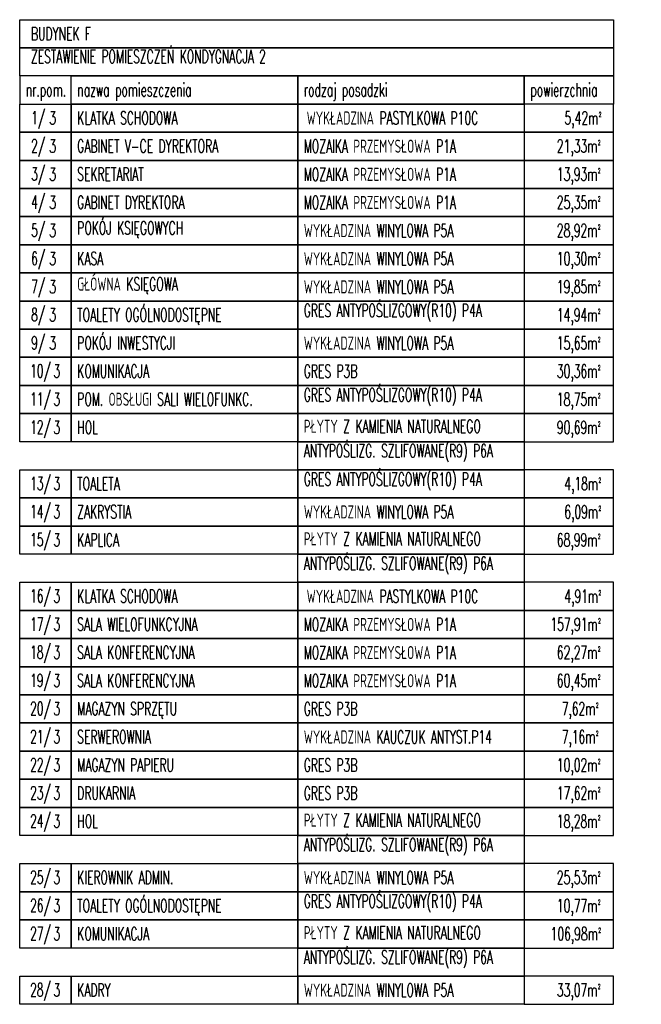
# Model space of a CAD drawing. Extents: x -7228 to 74941, y -112898 to 85621.
# Tile 63 of 256: x 43847 to 44642, y -53258 to -51998. Entities that reach past the tile are written whole.
import ezdxf
from ezdxf.enums import TextEntityAlignment as Align

# ---------------------------------------------------------------- set-up
doc = ezdxf.new("R2010")
doc.units = 0
doc.layers.get('0').update_dxf_attribs({"color": 101, "linetype": 'CONTINUOUS'})
doc.layers.add('Opis-pom', color=6, linetype='CONTINUOUS')
doc.layers.add('Opis_pom_ramka', color=6, linetype='CONTINUOUS')
doc.styles.add('KA wymiar', font='romans.shx', dxfattribs={"width": 0.6})

# ---------------------------------------------------------------- blocks, each defined once
blk = doc.blocks.new('_opis_pom_metka')
at = {"layer": 'Opis_pom_ramka'}
blk.add_lwpolyline([(-33.1, 0), (32.9, 0), (32.9, -36), (-33.1, -36)], close=True, dxfattribs=at)
at = {"style": 'KA wymiar', "width": 0.6}
blk.add_attdef('KO/', text='', height=16.8, dxfattribs=at).set_placement((3.5, -25.9), align=Align.RIGHT)
blk.add_attdef('NR', (3.8, -26.2), '', height=16.8, dxfattribs=at)

msp = doc.modelspace()

# ---------------------------------------------------------------- linework, layer by layer
at = {"layer": 'Opis_pom_ramka'}
for points in [[(43846.792, -51997.936), (44606.819, -51997.936), (44606.819, -52033.936), (43846.792, -52033.936)], [(43846.792, -52033.936), (44606.819, -52033.936), (44606.819, -52069.936), (43846.792, -52069.936)], [(43846.792, -52105.936), (43912.792, -52105.936), (43912.792, -52069.936), (43846.792, -52069.936)], [(43912.792, -52069.936), (44202.721, -52069.936), (44202.721, -52105.936), (43912.792, -52105.936)], [(44202.721, -52069.936), (44492.65, -52069.936), (44492.65, -52105.936), (44202.721, -52105.936)], [(44492.65, -52069.936), (44606.819, -52069.936), (44606.819, -52105.936), (44492.65, -52105.936)], [(43912.792, -52105.936), (44202.721, -52105.936), (44202.721, -52141.936), (43912.792, -52141.936)], [(44202.721, -52105.936), (44492.65, -52105.936), (44492.65, -52141.936), (44202.721, -52141.936)], [(44492.65, -52141.936), (44606.819, -52141.936), (44606.819, -52105.936), (44492.65, -52105.936)], [(43912.792, -52141.936), (44202.721, -52141.936), (44202.721, -52177.936), (43912.792, -52177.936)], [(44202.721, -52141.936), (44492.65, -52141.936), (44492.65, -52177.936), (44202.721, -52177.936)], [(44492.65, -52177.936), (44606.819, -52177.936), (44606.819, -52141.936), (44492.65, -52141.936)], [(43912.792, -52177.936), (44202.721, -52177.936), (44202.721, -52213.936), (43912.792, -52213.936)], [(44202.721, -52177.936), (44492.65, -52177.936), (44492.65, -52213.936), (44202.721, -52213.936)], [(44492.65, -52213.936), (44606.819, -52213.936), (44606.819, -52177.936), (44492.65, -52177.936)], [(43912.792, -52213.936), (44202.721, -52213.936), (44202.721, -52249.936), (43912.792, -52249.936)], [(44202.721, -52213.936), (44492.65, -52213.936), (44492.65, -52249.936), (44202.721, -52249.936)], [(44492.65, -52249.936), (44606.819, -52249.936), (44606.819, -52213.936), (44492.65, -52213.936)], [(43912.792, -52249.936), (44202.721, -52249.936), (44202.721, -52285.936), (43912.792, -52285.936)], [(44202.721, -52249.936), (44492.65, -52249.936), (44492.65, -52285.936), (44202.721, -52285.936)], [(44492.65, -52285.936), (44606.819, -52285.936), (44606.819, -52249.936), (44492.65, -52249.936)], [(43912.792, -52285.936), (44202.721, -52285.936), (44202.721, -52321.936), (43912.792, -52321.936)], [(44202.721, -52285.936), (44492.65, -52285.936), (44492.65, -52321.936), (44202.721, -52321.936)], [(44492.65, -52321.936), (44606.819, -52321.936), (44606.819, -52285.936), (44492.65, -52285.936)], [(43912.792, -52321.936), (44202.721, -52321.936), (44202.721, -52357.936), (43912.792, -52357.936)], [(44202.721, -52321.936), (44492.65, -52321.936), (44492.65, -52357.936), (44202.721, -52357.936)], [(44492.65, -52357.936), (44606.819, -52357.936), (44606.819, -52321.936), (44492.65, -52321.936)], [(43912.792, -52357.936), (44202.721, -52357.936), (44202.721, -52393.936), (43912.792, -52393.936)], [(44202.721, -52357.936), (44492.65, -52357.936), (44492.65, -52393.936), (44202.721, -52393.936)], [(44492.65, -52393.936), (44606.819, -52393.936), (44606.819, -52357.936), (44492.65, -52357.936)], [(43912.792, -52393.936), (44202.721, -52393.936), (44202.721, -52429.936), (43912.792, -52429.936)], [(44202.721, -52393.936), (44492.65, -52393.936), (44492.65, -52429.936), (44202.721, -52429.936)], [(44492.65, -52429.936), (44606.819, -52429.936), (44606.819, -52393.936), (44492.65, -52393.936)], [(43912.792, -52429.936), (44202.721, -52429.936), (44202.721, -52465.936), (43912.792, -52465.936)], [(44202.721, -52429.936), (44492.65, -52429.936), (44492.65, -52465.936), (44202.721, -52465.936)], [(44492.65, -52465.936), (44606.819, -52465.936), (44606.819, -52429.936), (44492.65, -52429.936)], [(43912.792, -52465.936), (44202.721, -52465.936), (44202.721, -52501.936), (43912.792, -52501.936)], [(44202.721, -52465.936), (44492.65, -52465.936), (44492.65, -52501.936), (44202.721, -52501.936)], [(44492.65, -52501.936), (44606.819, -52501.936), (44606.819, -52465.936), (44492.65, -52465.936)], [(43912.792, -52501.936), (44202.721, -52501.936), (44202.721, -52537.936), (43912.792, -52537.936)], [(44202.721, -52501.936), (44492.65, -52501.936), (44492.65, -52537.936), (44202.721, -52537.936)], [(44492.65, -52537.936), (44606.819, -52537.936), (44606.819, -52501.936), (44492.65, -52501.936)], [(44202.721, -52537.936), (44492.65, -52537.936), (44492.65, -52573.936), (44202.721, -52573.936)], [(43912.792, -52573.936), (44202.721, -52573.936), (44202.721, -52609.936), (43912.792, -52609.936)], [(44202.721, -52573.936), (44492.65, -52573.936), (44492.65, -52609.936), (44202.721, -52609.936)], [(44492.65, -52609.936), (44606.819, -52609.936), (44606.819, -52573.936), (44492.65, -52573.936)], [(43912.792, -52609.936), (44202.721, -52609.936), (44202.721, -52645.936), (43912.792, -52645.936)], [(44202.721, -52609.936), (44492.65, -52609.936), (44492.65, -52645.936), (44202.721, -52645.936)], [(44492.65, -52645.936), (44606.819, -52645.936), (44606.819, -52609.936), (44492.65, -52609.936)], [(43912.792, -52645.936), (44202.721, -52645.936), (44202.721, -52681.936), (43912.792, -52681.936)], [(44202.721, -52645.936), (44492.65, -52645.936), (44492.65, -52681.936), (44202.721, -52681.936)], [(44492.65, -52681.936), (44606.819, -52681.936), (44606.819, -52645.936), (44492.65, -52645.936)], [(44202.721, -52681.936), (44492.65, -52681.936), (44492.65, -52717.936), (44202.721, -52717.936)], [(43912.792, -52717.936), (44202.721, -52717.936), (44202.721, -52753.936), (43912.792, -52753.936)], [(44202.721, -52717.936), (44492.65, -52717.936), (44492.65, -52753.936), (44202.721, -52753.936)], [(44492.65, -52753.936), (44606.819, -52753.936), (44606.819, -52717.936), (44492.65, -52717.936)], [(43912.792, -52753.936), (44202.721, -52753.936), (44202.721, -52789.936), (43912.792, -52789.936)], [(44202.721, -52753.936), (44492.65, -52753.936), (44492.65, -52789.936), (44202.721, -52789.936)], [(44492.65, -52789.936), (44606.819, -52789.936), (44606.819, -52753.936), (44492.65, -52753.936)], [(43912.792, -52789.936), (44202.721, -52789.936), (44202.721, -52825.936), (43912.792, -52825.936)], [(44202.721, -52789.936), (44492.65, -52789.936), (44492.65, -52825.936), (44202.721, -52825.936)], [(44492.65, -52825.936), (44606.819, -52825.936), (44606.819, -52789.936), (44492.65, -52789.936)], [(43912.792, -52825.936), (44202.721, -52825.936), (44202.721, -52861.936), (43912.792, -52861.936)], [(44202.721, -52825.936), (44492.65, -52825.936), (44492.65, -52861.936), (44202.721, -52861.936)], [(44492.65, -52861.936), (44606.819, -52861.936), (44606.819, -52825.936), (44492.65, -52825.936)], [(43912.792, -52861.936), (44202.721, -52861.936), (44202.721, -52897.936), (43912.792, -52897.936)], [(44202.721, -52861.936), (44492.65, -52861.936), (44492.65, -52897.936), (44202.721, -52897.936)], [(44492.65, -52897.936), (44606.819, -52897.936), (44606.819, -52861.936), (44492.65, -52861.936)], [(43912.792, -52897.936), (44202.721, -52897.936), (44202.721, -52933.936), (43912.792, -52933.936)], [(44202.721, -52897.936), (44492.65, -52897.936), (44492.65, -52933.936), (44202.721, -52933.936)], [(44492.65, -52933.936), (44606.819, -52933.936), (44606.819, -52897.936), (44492.65, -52897.936)], [(43912.792, -52933.936), (44202.721, -52933.936), (44202.721, -52969.936), (43912.792, -52969.936)], [(44202.721, -52933.936), (44492.65, -52933.936), (44492.65, -52969.936), (44202.721, -52969.936)], [(44492.65, -52969.936), (44606.819, -52969.936), (44606.819, -52933.936), (44492.65, -52933.936)], [(43912.792, -52969.936), (44202.721, -52969.936), (44202.721, -53005.936), (43912.792, -53005.936)], [(44202.721, -52969.936), (44492.65, -52969.936), (44492.65, -53005.936), (44202.721, -53005.936)], [(44492.65, -53005.936), (44606.819, -53005.936), (44606.819, -52969.936), (44492.65, -52969.936)], [(43912.792, -53005.936), (44202.721, -53005.936), (44202.721, -53041.936), (43912.792, -53041.936)], [(44202.721, -53005.936), (44492.65, -53005.936), (44492.65, -53041.936), (44202.721, -53041.936)], [(44492.65, -53041.936), (44606.819, -53041.936), (44606.819, -53005.936), (44492.65, -53005.936)], [(44202.721, -53041.936), (44492.65, -53041.936), (44492.65, -53077.936), (44202.721, -53077.936)], [(43912.792, -53077.936), (44202.721, -53077.936), (44202.721, -53113.936), (43912.792, -53113.936)], [(44202.721, -53077.936), (44492.65, -53077.936), (44492.65, -53113.936), (44202.721, -53113.936)], [(44492.65, -53113.936), (44606.819, -53113.936), (44606.819, -53077.936), (44492.65, -53077.936)], [(43912.792, -53113.936), (44202.721, -53113.936), (44202.721, -53149.936), (43912.792, -53149.936)], [(44202.721, -53113.936), (44492.65, -53113.936), (44492.65, -53149.936), (44202.721, -53149.936)], [(44492.65, -53149.936), (44606.819, -53149.936), (44606.819, -53113.936), (44492.65, -53113.936)], [(43912.792, -53149.936), (44202.721, -53149.936), (44202.721, -53185.936), (43912.792, -53185.936)], [(44202.721, -53149.936), (44492.65, -53149.936), (44492.65, -53185.936), (44202.721, -53185.936)], [(44492.65, -53185.936), (44606.819, -53185.936), (44606.819, -53149.936), (44492.65, -53149.936)], [(44202.721, -53185.936), (44492.65, -53185.936), (44492.65, -53221.936), (44202.721, -53221.936)], [(43912.792, -53221.936), (44202.721, -53221.936), (44202.721, -53257.936), (43912.792, -53257.936)], [(44202.721, -53221.936), (44492.65, -53221.936), (44492.65, -53257.936), (44202.721, -53257.936)], [(44492.65, -53257.936), (44606.819, -53257.936), (44606.819, -53221.936), (44492.65, -53221.936)]]:
    msp.add_lwpolyline(points, close=True, dxfattribs=at)

# ---------------------------------------------------------------- block references
at = {"layer": 'Opis-pom'}
ref = msp.add_blockref('_opis_pom_metka', (43879.92, -52105.936), dxfattribs=at)
ref.add_attrib('KO/', '1/', dxfattribs={"layer": '0', "height": 16.8, "style": 'KA wymiar', "width": 0.6}).set_placement((43879.604, -52131.804), align=Align.RIGHT)
ref.add_attrib('NR', '3', (43884.676, -52132.101), dxfattribs={"layer": '0', "height": 16.8, "style": 'KA wymiar', "width": 0.6})
ref = msp.add_blockref('_opis_pom_metka', (43879.92, -52141.936), dxfattribs=at)
ref.add_attrib('KO/', '2/', dxfattribs={"layer": '0', "height": 16.8, "style": 'KA wymiar', "width": 0.6}).set_placement((43879.604, -52167.804), align=Align.RIGHT)
ref.add_attrib('NR', '3', (43884.676, -52168.101), dxfattribs={"layer": '0', "height": 16.8, "style": 'KA wymiar', "width": 0.6})
ref = msp.add_blockref('_opis_pom_metka', (43879.92, -52177.936), dxfattribs=at)
ref.add_attrib('KO/', '3/', dxfattribs={"layer": '0', "height": 16.8, "style": 'KA wymiar', "width": 0.6}).set_placement((43879.604, -52203.804), align=Align.RIGHT)
ref.add_attrib('NR', '3', (43884.676, -52204.101), dxfattribs={"layer": '0', "height": 16.8, "style": 'KA wymiar', "width": 0.6})
ref = msp.add_blockref('_opis_pom_metka', (43879.92, -52213.936), dxfattribs=at)
ref.add_attrib('KO/', '4/', dxfattribs={"layer": '0', "height": 16.8, "style": 'KA wymiar', "width": 0.6}).set_placement((43879.604, -52239.804), align=Align.RIGHT)
ref.add_attrib('NR', '3', (43884.676, -52240.101), dxfattribs={"layer": '0', "height": 16.8, "style": 'KA wymiar', "width": 0.6})
ref = msp.add_blockref('_opis_pom_metka', (43879.92, -52249.936), dxfattribs=at)
ref.add_attrib('KO/', '5/', dxfattribs={"layer": '0', "height": 16.8, "style": 'KA wymiar', "width": 0.6}).set_placement((43879.604, -52275.804), align=Align.RIGHT)
ref.add_attrib('NR', '3', (43884.676, -52276.101), dxfattribs={"layer": '0', "height": 16.8, "style": 'KA wymiar', "width": 0.6})
ref = msp.add_blockref('_opis_pom_metka', (43879.92, -52285.936), dxfattribs=at)
ref.add_attrib('KO/', '6/', dxfattribs={"layer": '0', "height": 16.8, "style": 'KA wymiar', "width": 0.6}).set_placement((43879.604, -52311.804), align=Align.RIGHT)
ref.add_attrib('NR', '3', (43884.676, -52312.101), dxfattribs={"layer": '0', "height": 16.8, "style": 'KA wymiar', "width": 0.6})
ref = msp.add_blockref('_opis_pom_metka', (43879.92, -52321.936), dxfattribs=at)
ref.add_attrib('KO/', '7/', dxfattribs={"layer": '0', "height": 16.8, "style": 'KA wymiar', "width": 0.6}).set_placement((43879.604, -52347.804), align=Align.RIGHT)
ref.add_attrib('NR', '3', (43884.676, -52348.101), dxfattribs={"layer": '0', "height": 16.8, "style": 'KA wymiar', "width": 0.6})
ref = msp.add_blockref('_opis_pom_metka', (43879.92, -52357.936), dxfattribs=at)
ref.add_attrib('KO/', '8/', dxfattribs={"layer": '0', "height": 16.8, "style": 'KA wymiar', "width": 0.6}).set_placement((43879.604, -52383.804), align=Align.RIGHT)
ref.add_attrib('NR', '3', (43884.676, -52384.101), dxfattribs={"layer": '0', "height": 16.8, "style": 'KA wymiar', "width": 0.6})
ref = msp.add_blockref('_opis_pom_metka', (43879.92, -52393.936), dxfattribs=at)
ref.add_attrib('KO/', '9/', dxfattribs={"layer": '0', "height": 16.8, "style": 'KA wymiar', "width": 0.6}).set_placement((43879.604, -52419.804), align=Align.RIGHT)
ref.add_attrib('NR', '3', (43884.676, -52420.101), dxfattribs={"layer": '0', "height": 16.8, "style": 'KA wymiar', "width": 0.6})
ref = msp.add_blockref('_opis_pom_metka', (43879.92, -52429.936), dxfattribs=at)
ref.add_attrib('KO/', '10/', dxfattribs={"layer": '0', "height": 16.8, "style": 'KA wymiar', "width": 0.6}).set_placement((43886.843, -52455.804), align=Align.RIGHT)
ref.add_attrib('NR', '3', (43889.892, -52456.101), dxfattribs={"layer": '0', "height": 16.8, "style": 'KA wymiar', "width": 0.6})
ref = msp.add_blockref('_opis_pom_metka', (43879.92, -52465.936), dxfattribs=at)
ref.add_attrib('KO/', '11/', dxfattribs={"layer": '0', "height": 16.8, "style": 'KA wymiar', "width": 0.6}).set_placement((43886.843, -52491.804), align=Align.RIGHT)
ref.add_attrib('NR', '3', (43889.892, -52492.101), dxfattribs={"layer": '0', "height": 16.8, "style": 'KA wymiar', "width": 0.6})
ref = msp.add_blockref('_opis_pom_metka', (43879.92, -52501.936), dxfattribs=at)
ref.add_attrib('KO/', '12/', dxfattribs={"layer": '0', "height": 16.8, "style": 'KA wymiar', "width": 0.6}).set_placement((43886.843, -52527.804), align=Align.RIGHT)
ref.add_attrib('NR', '3', (43889.892, -52528.101), dxfattribs={"layer": '0', "height": 16.8, "style": 'KA wymiar', "width": 0.6})
ref = msp.add_blockref('_opis_pom_metka', (43879.92, -52573.936), dxfattribs=at)
ref.add_attrib('KO/', '13/', dxfattribs={"layer": '0', "height": 16.8, "style": 'KA wymiar', "width": 0.6}).set_placement((43886.843, -52599.804), align=Align.RIGHT)
ref.add_attrib('NR', '3', (43889.892, -52600.101), dxfattribs={"layer": '0', "height": 16.8, "style": 'KA wymiar', "width": 0.6})
ref = msp.add_blockref('_opis_pom_metka', (43879.92, -52609.936), dxfattribs=at)
ref.add_attrib('KO/', '14/', dxfattribs={"layer": '0', "height": 16.8, "style": 'KA wymiar', "width": 0.6}).set_placement((43886.843, -52635.804), align=Align.RIGHT)
ref.add_attrib('NR', '3', (43889.892, -52636.101), dxfattribs={"layer": '0', "height": 16.8, "style": 'KA wymiar', "width": 0.6})
ref = msp.add_blockref('_opis_pom_metka', (43879.92, -52645.936), dxfattribs=at)
ref.add_attrib('KO/', '15/', dxfattribs={"layer": '0', "height": 16.8, "style": 'KA wymiar', "width": 0.6}).set_placement((43886.843, -52671.804), align=Align.RIGHT)
ref.add_attrib('NR', '3', (43889.892, -52672.101), dxfattribs={"layer": '0', "height": 16.8, "style": 'KA wymiar', "width": 0.6})
ref = msp.add_blockref('_opis_pom_metka', (43879.92, -52717.936), dxfattribs=at)
ref.add_attrib('KO/', '16/', dxfattribs={"layer": '0', "height": 16.8, "style": 'KA wymiar', "width": 0.6}).set_placement((43886.843, -52743.804), align=Align.RIGHT)
ref.add_attrib('NR', '3', (43889.892, -52744.101), dxfattribs={"layer": '0', "height": 16.8, "style": 'KA wymiar', "width": 0.6})
ref = msp.add_blockref('_opis_pom_metka', (43879.92, -52753.936), dxfattribs=at)
ref.add_attrib('KO/', '17/', dxfattribs={"layer": '0', "height": 16.8, "style": 'KA wymiar', "width": 0.6}).set_placement((43886.843, -52779.804), align=Align.RIGHT)
ref.add_attrib('NR', '3', (43889.892, -52780.101), dxfattribs={"layer": '0', "height": 16.8, "style": 'KA wymiar', "width": 0.6})
ref = msp.add_blockref('_opis_pom_metka', (43879.92, -52789.936), dxfattribs=at)
ref.add_attrib('KO/', '18/', dxfattribs={"layer": '0', "height": 16.8, "style": 'KA wymiar', "width": 0.6}).set_placement((43886.843, -52815.804), align=Align.RIGHT)
ref.add_attrib('NR', '3', (43889.892, -52816.101), dxfattribs={"layer": '0', "height": 16.8, "style": 'KA wymiar', "width": 0.6})
ref = msp.add_blockref('_opis_pom_metka', (43879.92, -52825.936), dxfattribs=at)
ref.add_attrib('KO/', '19/', dxfattribs={"layer": '0', "height": 16.8, "style": 'KA wymiar', "width": 0.6}).set_placement((43886.843, -52851.804), align=Align.RIGHT)
ref.add_attrib('NR', '3', (43889.892, -52852.101), dxfattribs={"layer": '0', "height": 16.8, "style": 'KA wymiar', "width": 0.6})
ref = msp.add_blockref('_opis_pom_metka', (43879.92, -52861.936), dxfattribs=at)
ref.add_attrib('KO/', '20/', dxfattribs={"layer": '0', "height": 16.8, "style": 'KA wymiar', "width": 0.6}).set_placement((43886.843, -52887.804), align=Align.RIGHT)
ref.add_attrib('NR', '3', (43889.892, -52888.101), dxfattribs={"layer": '0', "height": 16.8, "style": 'KA wymiar', "width": 0.6})
ref = msp.add_blockref('_opis_pom_metka', (43879.92, -52897.936), dxfattribs=at)
ref.add_attrib('KO/', '21/', dxfattribs={"layer": '0', "height": 16.8, "style": 'KA wymiar', "width": 0.6}).set_placement((43886.843, -52923.804), align=Align.RIGHT)
ref.add_attrib('NR', '3', (43889.892, -52924.101), dxfattribs={"layer": '0', "height": 16.8, "style": 'KA wymiar', "width": 0.6})
ref = msp.add_blockref('_opis_pom_metka', (43879.92, -52933.936), dxfattribs=at)
ref.add_attrib('KO/', '22/', dxfattribs={"layer": '0', "height": 16.8, "style": 'KA wymiar', "width": 0.6}).set_placement((43886.843, -52959.804), align=Align.RIGHT)
ref.add_attrib('NR', '3', (43889.892, -52960.101), dxfattribs={"layer": '0', "height": 16.8, "style": 'KA wymiar', "width": 0.6})
ref = msp.add_blockref('_opis_pom_metka', (43879.92, -52969.936), dxfattribs=at)
ref.add_attrib('KO/', '23/', dxfattribs={"layer": '0', "height": 16.8, "style": 'KA wymiar', "width": 0.6}).set_placement((43886.843, -52995.804), align=Align.RIGHT)
ref.add_attrib('NR', '3', (43889.892, -52996.101), dxfattribs={"layer": '0', "height": 16.8, "style": 'KA wymiar', "width": 0.6})
ref = msp.add_blockref('_opis_pom_metka', (43879.92, -53005.936), dxfattribs=at)
ref.add_attrib('KO/', '24/', dxfattribs={"layer": '0', "height": 16.8, "style": 'KA wymiar', "width": 0.6}).set_placement((43886.843, -53031.804), align=Align.RIGHT)
ref.add_attrib('NR', '3', (43889.892, -53032.101), dxfattribs={"layer": '0', "height": 16.8, "style": 'KA wymiar', "width": 0.6})
ref = msp.add_blockref('_opis_pom_metka', (43879.92, -53077.936), dxfattribs=at)
ref.add_attrib('KO/', '25/', dxfattribs={"layer": '0', "height": 16.8, "style": 'KA wymiar', "width": 0.6}).set_placement((43886.843, -53103.804), align=Align.RIGHT)
ref.add_attrib('NR', '3', (43889.892, -53104.101), dxfattribs={"layer": '0', "height": 16.8, "style": 'KA wymiar', "width": 0.6})
ref = msp.add_blockref('_opis_pom_metka', (43879.92, -53113.936), dxfattribs=at)
ref.add_attrib('KO/', '26/', dxfattribs={"layer": '0', "height": 16.8, "style": 'KA wymiar', "width": 0.6}).set_placement((43886.843, -53139.804), align=Align.RIGHT)
ref.add_attrib('NR', '3', (43889.892, -53140.101), dxfattribs={"layer": '0', "height": 16.8, "style": 'KA wymiar', "width": 0.6})
ref = msp.add_blockref('_opis_pom_metka', (43879.92, -53149.936), dxfattribs=at)
ref.add_attrib('KO/', '27/', dxfattribs={"layer": '0', "height": 16.8, "style": 'KA wymiar', "width": 0.6}).set_placement((43886.843, -53175.804), align=Align.RIGHT)
ref.add_attrib('NR', '3', (43889.892, -53176.101), dxfattribs={"layer": '0', "height": 16.8, "style": 'KA wymiar', "width": 0.6})
ref = msp.add_blockref('_opis_pom_metka', (43879.92, -53221.936), dxfattribs=at)
ref.add_attrib('KO/', '28/', dxfattribs={"layer": '0', "height": 16.8, "style": 'KA wymiar', "width": 0.6}).set_placement((43886.843, -53247.804), align=Align.RIGHT)
ref.add_attrib('NR', '3', (43889.892, -53248.101), dxfattribs={"layer": '0', "height": 16.8, "style": 'KA wymiar', "width": 0.6})

# ---------------------------------------------------------------- texts
at = {"layer": 'Opis-pom', "width": 2040.62113, "attachment_point": 1, "style": 'KA wymiar'}
for s, insert, char_height in [('BUDYNEK F', (43861.226, -52007.54), 16.785), ('ZESTAWIENIE POMIESZCZEŃ KONDYGNACJA 2', (43861.226, -52036.702), 16.78496), ('WYKŁADZINA PASTYLKOWA P10C', (44214.069, -52115.391), 16.78496), ('5,42m{\\fISOCPEUR|b0|i0|c238|p34;²}', (44544.14, -52115.262), 16.78496), ('KLATKA SCHODOWA', (43920.462, -52115.262), 16.78496), ('GABINET V-CE DYREKTORA', (43920.462, -52151.262), 16.78496), ('MOZAIKA PRZEMYSŁOWA P1A', (44210.391, -52151.421), 16.78496), ('21,33m{\\fISOCPEUR|b0|i0|c238|p34;²}', (44534.355, -52151.262), 16.78496), ('SEKRETARIAT', (43920.462, -52187.262), 16.78496), ('MOZAIKA PRZEMYSŁOWA P1A', (44210.391, -52187.421), 16.78496), ('13,93m{\\fISOCPEUR|b0|i0|c238|p34;²}', (44534.355, -52187.262), 16.78496), ('GABINET DYREKTORA', (43920.462, -52223.262), 16.78496), ('MOZAIKA PRZEMYSŁOWA P1A', (44210.391, -52223.421), 16.78496), ('25,35m{\\fISOCPEUR|b0|i0|c238|p34;²}', (44534.355, -52223.262), 16.78496), ('POKÓJ KSIĘGOWYCH', (43920.462, -52256.126), 16.78496), ('WYKŁADZINA WINYLOWA P5A', (44210.391, -52259.421), 16.78496), ('28,92m{\\fISOCPEUR|b0|i0|c238|p34;²}', (44534.355, -52259.262), 16.78496), ('KASA', (43920.462, -52295.262), 16.785), ('WYKŁADZINA WINYLOWA P5A', (44210.391, -52295.421), 16.78496), ('10,30m{\\fISOCPEUR|b0|i0|c238|p34;²}', (44534.355, -52295.262), 16.78496), ('GŁÓWNA KSIĘGOWA', (43920.462, -52327.875), 16.78496), ('19,85m{\\fISOCPEUR|b0|i0|c238|p34;²}', (44534.355, -52331.262), 16.78496), ('WYKŁADZINA WINYLOWA P5A', (44210.391, -52331.421), 16.78496), ('TOALETY OGÓLNODOSTĘPNE', (43920.462, -52367.262), 16.78496), ('GRES ANTYPOŚLIZGOWY(R10) P4A', (44210.391, -52361.59), 16.78496), ('14,94m{\\fISOCPEUR|b0|i0|c238|p34;²}', (44534.355, -52367.262), 16.78496), ('POKÓJ INWESTYCJI', (43920.462, -52403.262), 16.78496), ('WYKŁADZINA WINYLOWA P5A', (44210.391, -52403.421), 16.78496), ('15,65m{\\fISOCPEUR|b0|i0|c238|p34;²}', (44534.355, -52403.262), 16.78496), ('KOMUNIKACJA', (43920.462, -52439.262), 16.78496), ('GRES P3B', (44210.391, -52439.421), 16.785), ('30,36m{\\fISOCPEUR|b0|i0|c238|p34;²}', (44534.355, -52439.262), 16.78496), ('GRES ANTYPOŚLIZGOWY(R10) P4A', (44210.391, -52469.59), 16.78496), ('POM. OBSŁUGI SALI WIELOFUNKC.', (43920.462, -52475.262), 16.78496), ('18,75m{\\fISOCPEUR|b0|i0|c238|p34;²}', (44534.355, -52475.262), 16.78496), ('HOL', (43920.462, -52511.262), 16.785), ('PŁYTY Z KAMIENIA NATURALNEGO ', (44210.391, -52509.833), 16.78496), ('90,69m{\\fISOCPEUR|b0|i0|c238|p34;²}', (44534.355, -52511.262), 16.78496), ('ANTYPOŚLIZG. SZLIFOWANE(R9) P6A', (44210.391, -52541.194), 16.78496), ('GRES ANTYPOŚLIZGOWY(R10) P4A', (44210.391, -52577.59), 16.78496), ('4,18m{\\fISOCPEUR|b0|i0|c238|p34;²}', (44543.835, -52583.262), 16.78496), ('TOALETA', (43920.462, -52583.262), 16.785), ('WYKŁADZINA WINYLOWA P5A', (44210.391, -52619.421), 16.78496), ('6,09m{\\fISOCPEUR|b0|i0|c238|p34;²}', (44543.835, -52619.262), 16.78496), ('ZAKRYSTIA', (43920.462, -52619.262), 16.785), ('KAPLICA', (43920.462, -52655.262), 16.785), ('PŁYTY Z KAMIENIA NATURALNEGO ', (44210.391, -52653.833), 16.78496), ('68,99m{\\fISOCPEUR|b0|i0|c238|p34;²}', (44534.355, -52655.262), 16.78496), ('ANTYPOŚLIZG. SZLIFOWANE(R9) P6A', (44210.391, -52685.194), 16.78496), ('KLATKA SCHODOWA', (43920.462, -52727.262), 16.78496), ('WYKŁADZINA PASTYLKOWA P10C', (44214.069, -52727.391), 16.78496), ('4,91m{\\fISOCPEUR|b0|i0|c238|p34;²}', (44543.835, -52727.262), 16.78496), ('SALA WIELOFUNKCYJNA', (43920.462, -52763.262), 16.78496), ('MOZAIKA PRZEMYSŁOWA P1A', (44210.391, -52763.421), 16.78496), ('157,91m{\\fISOCPEUR|b0|i0|c238|p34;²}', (44526.015, -52763.262), 16.78496), ('SALA KONFERENCYJNA', (43920.462, -52799.262), 16.78496), ('MOZAIKA PRZEMYSŁOWA P1A', (44210.391, -52799.421), 16.78496), ('62,27m{\\fISOCPEUR|b0|i0|c238|p34;²}', (44534.355, -52799.262), 16.78496), ('60,45m{\\fISOCPEUR|b0|i0|c238|p34;²}', (44534.355, -52835.262), 16.78496), ('SALA KONFERENCYJNA', (43920.462, -52835.262), 16.78496), ('MOZAIKA PRZEMYSŁOWA P1A', (44210.391, -52835.421), 16.78496), ('MAGAZYN SPRZĘTU', (43920.462, -52871.262), 16.78496), ('7,62m{\\fISOCPEUR|b0|i0|c238|p34;²}', (44540.47, -52871.262), 16.78496), ('GRES P3B', (44210.391, -52871.421), 16.785), ('SERWEROWNIA', (43920.462, -52907.262), 16.78496), ('WYKŁADZINA KAUCZUK ANTYST.P14', (44210.391, -52907.421), 16.78496), ('7,16m{\\fISOCPEUR|b0|i0|c238|p34;²}', (44540.47, -52907.262), 16.78496), ('MAGAZYN PAPIERU', (43920.462, -52943.262), 16.78496), ('GRES P3B', (44210.391, -52943.421), 16.785), ('10,02m{\\fISOCPEUR|b0|i0|c238|p34;²}', (44534.355, -52943.262), 16.78496), ('DRUKARNIA', (43920.462, -52979.262), 16.785), ('GRES P3B', (44210.391, -52979.421), 16.785), ('17,62m{\\fISOCPEUR|b0|i0|c238|p34;²}', (44534.355, -52979.262), 16.78496), ('HOL', (43920.462, -53015.262), 16.785), ('PŁYTY Z KAMIENIA NATURALNEGO ', (44210.391, -53013.833), 16.78496), ('18,28m{\\fISOCPEUR|b0|i0|c238|p34;²}', (44534.355, -53015.262), 16.78496), ('ANTYPOŚLIZG. SZLIFOWANE(R9) P6A', (44210.391, -53045.194), 16.78496), ('25,53m{\\fISOCPEUR|b0|i0|c238|p34;²}', (44534.355, -53087.262), 16.78496), ('KIEROWNIK ADMIN.', (43920.462, -53087.262), 16.78496), ('WYKŁADZINA WINYLOWA P5A', (44210.391, -53087.421), 16.78496), ('TOALETY OGÓLNODOSTĘPNE', (43920.462, -53123.262), 16.78496), ('GRES ANTYPOŚLIZGOWY(R10) P4A', (44210.391, -53117.59), 16.78496), ('10,77m{\\fISOCPEUR|b0|i0|c238|p34;²}', (44534.355, -53123.262), 16.78496), ('KOMUNIKACJA ', (43920.462, -53159.262), 16.78496), ('PŁYTY Z KAMIENIA NATURALNEGO ', (44210.391, -53157.833), 16.78496), ('106,98m{\\fISOCPEUR|b0|i0|c238|p34;²}', (44526.293, -53159.262), 16.78496), ('ANTYPOŚLIZG. SZLIFOWANE(R9) P6A', (44210.391, -53189.194), 16.78496), ('KADRY', (43920.462, -53231.262), 16.785), ('WYKŁADZINA WINYLOWA P5A', (44210.391, -53231.421), 16.78496), ('33,07m{\\fISOCPEUR|b0|i0|c238|p34;²}', (44534.355, -53231.262), 16.78496)]:
    msp.add_mtext(s, dxfattribs=dict(at, insert=insert, char_height=char_height))
at = {"layer": 'Opis_pom_ramka', "width": 2040.62113, "attachment_point": 1, "style": 'KA wymiar'}
for s, insert, char_height in [('nr.pom.', (43854.462, -52079.262), 16.785), ('nazwa pomieszczenia', (43920.462, -52079.262), 16.78496), ('rodzaj posadzki', (44210.391, -52079.262), 16.78496), ('powierzchnia', (44500.32, -52079.262), 16.78496)]:
    msp.add_mtext(s, dxfattribs=dict(at, insert=insert, char_height=char_height))

doc.saveas('drawing.dxf')
